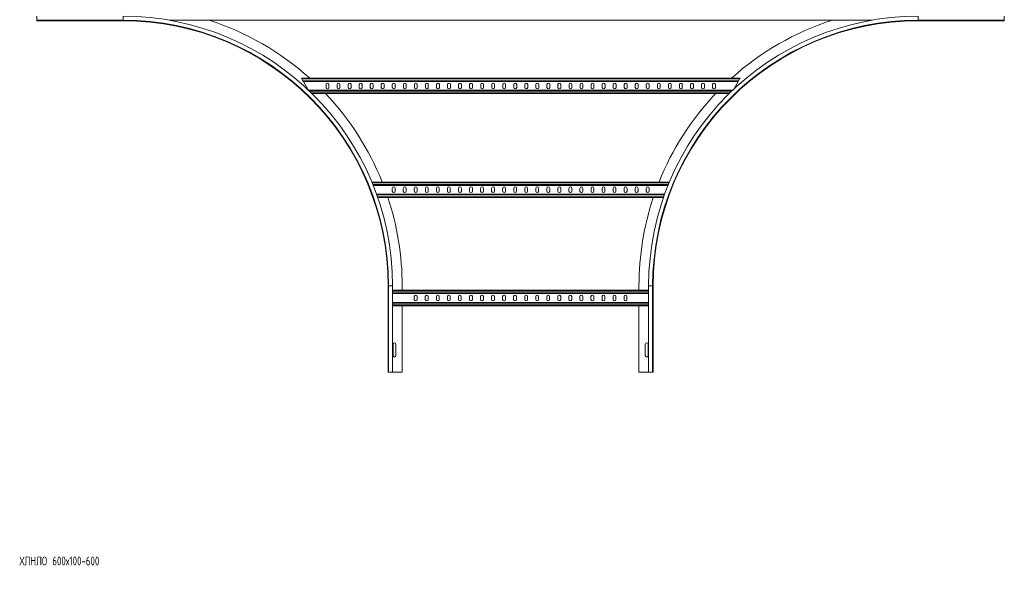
# Model space of a CAD drawing. Header units: millimetres. Extents: x -39 to 18998, y -9084 to 295.
# Tile 21 of 29: x 16761 to 18990, y -6311 to -5038. Entities that reach past the tile are written whole.
import ezdxf

# ---------------------------------------------------------------- set-up
doc = ezdxf.new("R2010")
doc.units = ezdxf.units.MM
doc.styles.add('SLDTEXTSTYLE0', font='TXT', dxfattribs={"width": 0.7, "bigfont": 'bigfont'})

msp = doc.modelspace()

# ---------------------------------------------------------------- linework, layer by layer
at = {"color": 7, "linetype": 'Continuous', "lineweight": 15}
for p, q in [((16799.7, -5029.8), (16799.7, -5038.9)), ((18989.7, -5029.8), (18989.7, -5038.9)), ((16799.7, -5038.9), (16994.7, -5038.9)), ((16799.7, -5038.9), (16799.7, -5040)), ((16994.7, -5040), (16799.7, -5040)), ((17099.3, -5038.8), (18690.2, -5038.8)), ((18794.7, -5038.9), (18989.7, -5038.9)), ((18794.7, -5040), (18989.7, -5040)), ((18989.7, -5038.9), (18989.7, -5040)), ((17399.6, -5171.8), (17398.6, -5170)), ((17398.6, -5170), (18391.6, -5170)), ((18391.6, -5170), (18390.6, -5171.8)), ((17401.9, -5175.7), (17399.6, -5171.8)), ((17402.9, -5177.5), (17401.9, -5175.7)), ((17402.9, -5177.5), (18387.3, -5177.5)), ((17402.9, -5177.5), (17413.9, -5196.6)), ((17454.3, -5190.8), (17454.3, -5184.3)), ((17460.8, -5184.3), (17460.8, -5190.8)), ((17479.3, -5190.8), (17479.3, -5184.3)), ((17485.8, -5184.3), (17485.8, -5190.8)), ((17504.3, -5190.8), (17504.3, -5184.3)), ((17510.8, -5184.3), (17510.8, -5190.8)), ((17529.3, -5190.8), (17529.3, -5184.3)), ((17535.8, -5184.3), (17535.8, -5190.8)), ((17554.3, -5190.8), (17554.3, -5184.3)), ((17560.8, -5184.3), (17560.8, -5190.8)), ((17579.3, -5190.8), (17579.3, -5184.3)), ((17585.8, -5184.3), (17585.8, -5190.8)), ((17604.3, -5190.8), (17604.3, -5184.3)), ((17610.8, -5184.3), (17610.8, -5190.8)), ((17629.3, -5190.8), (17629.3, -5184.3)), ((17635.8, -5184.3), (17635.8, -5190.8)), ((17654.3, -5184.3), (17654.3, -5190.8)), ((17660.8, -5190.8), (17660.8, -5184.3)), ((17679.3, -5184.3), (17679.3, -5190.8)), ((17685.8, -5190.8), (17685.8, -5184.3)), ((17704.3, -5184.3), (17704.3, -5190.8)), ((17710.8, -5190.8), (17710.8, -5184.3)), ((17729.3, -5184.3), (17729.3, -5190.8)), ((17735.8, -5190.8), (17735.8, -5184.3)), ((17754.3, -5184.3), (17754.3, -5190.8)), ((17760.8, -5190.8), (17760.8, -5184.3)), ((17779.3, -5184.3), (17779.3, -5190.8)), ((17785.8, -5190.8), (17785.8, -5184.3)), ((17804.3, -5184.3), (17804.3, -5190.8)), ((17810.8, -5190.8), (17810.8, -5184.3)), ((17829.3, -5184.3), (17829.3, -5190.8)), ((17835.8, -5190.8), (17835.8, -5184.3)), ((17854.3, -5184.3), (17854.3, -5190.8)), ((17860.8, -5190.8), (17860.8, -5184.3)), ((17879.3, -5184.3), (17879.3, -5190.8)), ((17885.8, -5190.8), (17885.8, -5184.3)), ((17904.3, -5184.3), (17904.3, -5190.8)), ((17910.8, -5190.8), (17910.8, -5184.3)), ((17929.3, -5184.3), (17929.3, -5190.8)), ((17935.8, -5190.8), (17935.8, -5184.3)), ((17954.3, -5184.3), (17954.3, -5190.8)), ((17960.8, -5190.8), (17960.8, -5184.3)), ((17979.3, -5184.3), (17979.3, -5190.8)), ((17985.8, -5190.8), (17985.8, -5184.3)), ((18004.3, -5184.3), (18004.3, -5190.8)), ((18010.8, -5190.8), (18010.8, -5184.3)), ((18029.3, -5184.3), (18029.3, -5190.8)), ((18035.8, -5190.8), (18035.8, -5184.3)), ((18054.3, -5184.3), (18054.3, -5190.8)), ((18060.8, -5190.8), (18060.8, -5184.3)), ((18079.3, -5184.3), (18079.3, -5190.8)), ((18085.8, -5190.8), (18085.8, -5184.3)), ((18104.3, -5184.3), (18104.3, -5190.8)), ((18110.8, -5190.8), (18110.8, -5184.3)), ((18129.3, -5184.3), (18129.3, -5190.8)), ((18135.8, -5190.8), (18135.8, -5184.3)), ((18154.3, -5190.8), (18154.3, -5184.3)), ((18160.8, -5184.3), (18160.8, -5190.8)), ((18179.3, -5190.8), (18179.3, -5184.3)), ((18185.8, -5184.3), (18185.8, -5190.8)), ((18204.3, -5190.8), (18204.3, -5184.3)), ((18210.8, -5184.3), (18210.8, -5190.8)), ((18229.3, -5190.8), (18229.3, -5184.3)), ((18235.8, -5184.3), (18235.8, -5190.8)), ((18254.3, -5190.8), (18254.3, -5184.3)), ((18260.8, -5184.3), (18260.8, -5190.8)), ((18279.3, -5190.8), (18279.3, -5184.3)), ((18285.8, -5184.3), (18285.8, -5190.8)), ((18304.3, -5190.8), (18304.3, -5184.3)), ((18310.8, -5184.3), (18310.8, -5190.8)), ((18329.3, -5190.8), (18329.3, -5184.3)), ((18335.8, -5184.3), (18335.8, -5190.8)), ((18377.1, -5195.1), (18387.3, -5177.5)), ((18388.3, -5175.7), (18387.3, -5177.5)), ((18390.6, -5171.8), (18388.3, -5175.7)), ((17414.9, -5197.5), (18374.5, -5197.5)), ((17422.7, -5205), (18366.8, -5205)), ((17557.9, -5405), (18231.6, -5405)), ((17561, -5412.5), (18228.5, -5412.5)), ((17568.6, -5432.5), (18220.9, -5432.5)), ((17604.1, -5425.8), (17604.1, -5419.3)), ((17610.6, -5419.3), (17610.6, -5425.8)), ((17629.1, -5425.8), (17629.1, -5419.3)), ((17635.6, -5419.3), (17635.6, -5425.8)), ((17654.1, -5419.3), (17654.1, -5425.8)), ((17660.6, -5425.8), (17660.6, -5419.3)), ((17679.1, -5419.3), (17679.1, -5425.8)), ((17685.6, -5425.8), (17685.6, -5419.3)), ((17704.1, -5419.3), (17704.1, -5425.8)), ((17710.6, -5425.8), (17710.6, -5419.3)), ((17729.1, -5419.3), (17729.1, -5425.8)), ((17735.6, -5425.8), (17735.6, -5419.3)), ((17754.1, -5419.3), (17754.1, -5425.8)), ((17760.6, -5425.8), (17760.6, -5419.3)), ((17779.1, -5419.3), (17779.1, -5425.8)), ((17785.6, -5425.8), (17785.6, -5419.3)), ((17804.1, -5419.3), (17804.1, -5425.8)), ((17810.6, -5425.8), (17810.6, -5419.3)), ((17829.1, -5419.3), (17829.1, -5425.8)), ((17835.6, -5425.8), (17835.6, -5419.3)), ((17854.1, -5419.3), (17854.1, -5425.8)), ((17860.6, -5425.8), (17860.6, -5419.3)), ((17879.1, -5419.3), (17879.1, -5425.8)), ((17885.6, -5425.8), (17885.6, -5419.3)), ((17904.1, -5419.3), (17904.1, -5425.8)), ((17910.6, -5425.8), (17910.6, -5419.3)), ((17929.1, -5419.3), (17929.1, -5425.8)), ((17935.6, -5425.8), (17935.6, -5419.3)), ((17954.1, -5419.3), (17954.1, -5425.8)), ((17960.6, -5425.8), (17960.6, -5419.3)), ((17979.1, -5419.3), (17979.1, -5425.8)), ((17985.6, -5425.8), (17985.6, -5419.3)), ((18004.1, -5419.3), (18004.1, -5425.8)), ((18010.6, -5425.8), (18010.6, -5419.3)), ((18029.1, -5419.3), (18029.1, -5425.8)), ((18035.6, -5425.8), (18035.6, -5419.3)), ((18054.1, -5419.3), (18054.1, -5425.8)), ((18060.6, -5425.8), (18060.6, -5419.3)), ((18079.1, -5419.3), (18079.1, -5425.8)), ((18085.6, -5425.8), (18085.6, -5419.3)), ((18104.1, -5419.3), (18104.1, -5425.8)), ((18110.6, -5425.8), (18110.6, -5419.3)), ((18129.1, -5419.3), (18129.1, -5425.8)), ((18135.6, -5425.8), (18135.6, -5419.3)), ((18154.1, -5425.8), (18154.1, -5419.3)), ((18160.6, -5419.3), (18160.6, -5425.8)), ((18179.1, -5425.8), (18179.1, -5419.3)), ((18185.6, -5419.3), (18185.6, -5425.8)), ((17571.3, -5440), (18218.2, -5440)), ((17594.7, -5640), (17594.7, -5835)), ((17595.9, -5640), (17595.9, -5835)), ((17605, -5835), (17605, -5640)), ((18184.5, -5650), (17605, -5650)), ((18184.5, -5657.5), (17605, -5657.5)), ((17626.7, -5640), (17626.7, -5650)), ((18162.7, -5640), (18162.7, -5650)), ((18184.5, -5640), (18184.5, -5835)), ((18193.6, -5835), (18193.6, -5640)), ((18194.7, -5640), (18194.7, -5835)), ((18184.5, -5677.5), (17605, -5677.5)), ((17654, -5664.3), (17654, -5670.8)), ((17660.5, -5670.8), (17660.5, -5664.3)), ((17679, -5664.3), (17679, -5670.8)), ((17685.5, -5670.8), (17685.5, -5664.3)), ((17704, -5664.3), (17704, -5670.8)), ((17710.5, -5670.8), (17710.5, -5664.3)), ((17729, -5664.3), (17729, -5670.8)), ((17735.5, -5670.8), (17735.5, -5664.3)), ((17754, -5664.3), (17754, -5670.8)), ((17760.5, -5670.8), (17760.5, -5664.3)), ((17779, -5664.3), (17779, -5670.8)), ((17785.5, -5670.8), (17785.5, -5664.3)), ((17804, -5664.3), (17804, -5670.8)), ((17810.5, -5670.8), (17810.5, -5664.3)), ((17829, -5664.3), (17829, -5670.8)), ((17835.5, -5670.8), (17835.5, -5664.3)), ((17854, -5664.3), (17854, -5670.8)), ((17860.5, -5670.8), (17860.5, -5664.3)), ((17879, -5664.3), (17879, -5670.8)), ((17885.5, -5670.8), (17885.5, -5664.3)), ((17904, -5664.3), (17904, -5670.8)), ((17910.5, -5670.8), (17910.5, -5664.3)), ((17929, -5664.3), (17929, -5670.8)), ((17935.5, -5670.8), (17935.5, -5664.3)), ((17954, -5664.3), (17954, -5670.8)), ((17960.5, -5670.8), (17960.5, -5664.3)), ((17979, -5664.3), (17979, -5670.8)), ((17985.5, -5670.8), (17985.5, -5664.3)), ((18004, -5664.3), (18004, -5670.8)), ((18010.5, -5670.8), (18010.5, -5664.3)), ((18029, -5664.3), (18029, -5670.8)), ((18035.5, -5670.8), (18035.5, -5664.3)), ((18054, -5664.3), (18054, -5670.8)), ((18060.5, -5670.8), (18060.5, -5664.3)), ((18079, -5664.3), (18079, -5670.8)), ((18085.5, -5670.8), (18085.5, -5664.3)), ((18104, -5664.3), (18104, -5670.8)), ((18110.5, -5670.8), (18110.5, -5664.3)), ((18129, -5664.3), (18129, -5670.8)), ((18135.5, -5670.8), (18135.5, -5664.3)), ((18184.5, -5685), (17605, -5685)), ((17626.7, -5685), (17626.7, -5835)), ((18162.7, -5685), (18162.7, -5835)), ((17606, -5772.3), (17606, -5797.8)), ((17612.5, -5797.8), (17612.5, -5772.3)), ((18177, -5772.3), (18177, -5797.8)), ((18183.5, -5797.8), (18183.5, -5772.3)), ((17595.9, -5835), (17594.7, -5835)), ((17605, -5835), (17595.9, -5835)), ((17626.7, -5835), (17605, -5835)), ((18162.7, -5835), (18184.5, -5835)), ((18184.5, -5835), (18193.6, -5835)), ((18193.6, -5835), (18194.7, -5835))]:
    msp.add_line(p, q, dxfattribs=at)
at = {"color": 8, "linetype": 'Continuous', "lineweight": 0}
for p, q in [((16994.7, -5029.8), (16994.7, -5038.9)), ((18794.7, -5029.8), (18794.7, -5038.9)), ((16994.7, -5038.9), (16994.7, -5040)), ((18794.7, -5038.9), (18794.7, -5040)), ((17399.6, -5171.8), (18390.6, -5171.8)), ((17401.9, -5175.7), (18388.3, -5175.7)), ((17416.8, -5199.3), (18372.6, -5199.3)), ((17420.9, -5203.2), (18368.6, -5203.2)), ((17558.6, -5406.8), (18230.8, -5406.8)), ((17560.2, -5410.7), (18229.2, -5410.7)), ((17569.2, -5434.3), (18220.2, -5434.3)), ((17570.6, -5438.2), (18218.8, -5438.2)), ((17595.9, -5640), (17594.7, -5640)), ((17605, -5640), (17595.9, -5640)), ((18184.5, -5651.8), (17605, -5651.8)), ((18184.5, -5655.7), (17605, -5655.7)), ((18184.5, -5640), (18193.6, -5640)), ((18193.6, -5640), (18194.7, -5640)), ((18184.5, -5679.3), (17605, -5679.3)), ((18184.5, -5683.2), (17605, -5683.2))]:
    msp.add_line(p, q, dxfattribs=at)
at = {"color": 7, "linetype": 'Continuous', "lineweight": 15}
for centre, radius, start, end in [((16994.7, -5640), 610.2, 0, 90), ((18794.7, -5640), 610.2, 90, 180), ((16994.7, -5640), 601.1, 0, 90), ((16994.7, -5640), 600, 0, 90), ((16994.7, -5640), 632, 48.0451, 72.0388), ((18794.7, -5640), 601.1, 90, 180), ((18794.7, -5640), 600, 90, 180), ((18794.7, -5640), 632, 107.9612, 131.9549), ((17457.6, -5184.3), 3.25, 0, 180), ((17457.6, -5190.8), 3.25, 180, 0), ((17482.6, -5184.3), 3.25, 0, 180), ((17482.6, -5190.8), 3.25, 180, 0), ((17507.6, -5184.3), 3.25, 0, 180), ((17507.6, -5190.8), 3.25, 180, 0), ((17532.6, -5184.3), 3.25, 0, 180), ((17532.6, -5190.8), 3.25, 180, 0), ((17557.6, -5184.3), 3.25, 0, 180), ((17557.6, -5190.8), 3.25, 180, 0), ((17582.6, -5184.3), 3.25, 0, 180), ((17582.6, -5190.8), 3.25, 180, 0), ((17607.6, -5184.3), 3.25, 0, 180), ((17607.6, -5190.8), 3.25, 180, 0), ((17632.6, -5184.3), 3.25, 0, 180), ((17632.6, -5190.8), 3.25, 180, 0), ((17657.6, -5184.3), 3.25, 0, 180), ((17657.6, -5190.8), 3.25, 180, 0), ((17682.6, -5184.3), 3.25, 0, 180), ((17682.6, -5190.8), 3.25, 180, 0), ((17707.6, -5184.3), 3.25, 0, 180), ((17707.6, -5190.8), 3.25, 180, 0), ((17732.6, -5184.3), 3.25, 0, 180), ((17732.6, -5190.8), 3.25, 180, 0), ((17757.6, -5184.3), 3.25, 0, 180), ((17757.6, -5190.8), 3.25, 180, 0), ((17782.6, -5184.3), 3.25, 0, 180), ((17782.6, -5190.8), 3.25, 180, 0), ((17807.6, -5184.3), 3.25, 0, 180), ((17807.6, -5190.8), 3.25, 180, 0), ((17832.6, -5184.3), 3.25, 0, 180), ((17832.6, -5190.8), 3.25, 180, 0), ((17857.6, -5184.3), 3.25, 0, 180), ((17857.6, -5190.8), 3.25, 180, 0), ((17882.6, -5184.3), 3.25, 0, 180), ((17882.6, -5190.8), 3.25, 180, 0), ((17907.6, -5184.3), 3.25, 0, 180), ((17907.6, -5190.8), 3.25, 180, 0), ((17932.6, -5184.3), 3.25, 0, 180), ((17932.6, -5190.8), 3.25, 180, 0), ((17957.6, -5184.3), 3.25, 0, 180), ((17957.6, -5190.8), 3.25, 180, 0), ((17982.6, -5184.3), 3.25, 0, 180), ((17982.6, -5190.8), 3.25, 180, 0), ((18007.6, -5184.3), 3.25, 0, 180), ((18007.6, -5190.8), 3.25, 180, 0), ((18032.6, -5184.3), 3.25, 0, 180), ((18032.6, -5190.8), 3.25, 180, 0), ((18057.6, -5184.3), 3.25, 0, 180), ((18057.6, -5190.8), 3.25, 180, 0), ((18082.6, -5184.3), 3.25, 0, 180), ((18082.6, -5190.8), 3.25, 180, 0), ((18107.6, -5184.3), 3.25, 0, 180), ((18107.6, -5190.8), 3.25, 180, 0), ((18132.6, -5184.3), 3.25, 0, 180), ((18132.6, -5190.8), 3.25, 180, 0), ((18157.6, -5184.3), 3.25, 0, 180), ((18157.6, -5190.8), 3.25, 180, 0), ((18182.6, -5184.3), 3.25, 0, 180), ((18182.6, -5190.8), 3.25, 180, 0), ((18207.6, -5184.3), 3.25, 0, 180), ((18207.6, -5190.8), 3.25, 180, 0), ((18232.6, -5184.3), 3.25, 0, 180), ((18232.6, -5190.8), 3.25, 180, 0), ((18257.6, -5184.3), 3.25, 0, 180), ((18257.6, -5190.8), 3.25, 180, 0), ((18282.6, -5184.3), 3.25, 0, 180), ((18282.6, -5190.8), 3.25, 180, 0), ((18307.6, -5184.3), 3.25, 0, 180), ((18307.6, -5190.8), 3.25, 180, 0), ((18332.6, -5184.3), 3.25, 0, 180), ((18332.6, -5190.8), 3.25, 180, 0), ((16994.7, -5640), 632, 21.8289, 43.495), ((18794.7, -5640), 632, 136.505, 158.1711), ((17607.4, -5419.3), 3.25, 0, 180), ((17632.4, -5419.3), 3.25, 0, 180), ((17657.4, -5419.3), 3.25, 0, 180), ((17682.4, -5419.3), 3.25, 0, 180), ((17707.4, -5419.3), 3.25, 0, 180), ((17732.4, -5419.3), 3.25, 0, 180), ((17757.4, -5419.3), 3.25, 0, 180), ((17782.4, -5419.3), 3.25, 0, 180), ((17807.4, -5419.3), 3.25, 0, 180), ((17832.4, -5419.3), 3.25, 0, 180), ((17857.4, -5419.3), 3.25, 0, 180), ((17882.4, -5419.3), 3.25, 0, 180), ((17907.4, -5419.3), 3.25, 0, 180), ((17932.4, -5419.3), 3.25, 0, 180), ((17957.4, -5419.3), 3.25, 0, 180), ((17982.4, -5419.3), 3.25, 0, 180), ((18007.4, -5419.3), 3.25, 0, 180), ((18032.4, -5419.3), 3.25, 0, 180), ((18057.4, -5419.3), 3.25, 0, 180), ((18082.4, -5419.3), 3.25, 0, 180), ((18107.4, -5419.3), 3.25, 0, 180), ((18132.4, -5419.3), 3.25, 0, 180), ((18157.4, -5419.3), 3.25, 0, 180), ((18182.4, -5419.3), 3.25, 0, 180), ((17607.4, -5425.8), 3.25, 180, 0), ((17632.4, -5425.8), 3.25, 180, 0), ((17657.4, -5425.8), 3.25, 180, 0), ((17682.4, -5425.8), 3.25, 180, 0), ((17707.4, -5425.8), 3.25, 180, 0), ((17732.4, -5425.8), 3.25, 180, 0), ((17757.4, -5425.8), 3.25, 180, 0), ((17782.4, -5425.8), 3.25, 180, 0), ((17807.4, -5425.8), 3.25, 180, 0), ((17832.4, -5425.8), 3.25, 180, 0), ((17857.4, -5425.8), 3.25, 180, 0), ((17882.4, -5425.8), 3.25, 180, 0), ((17907.4, -5425.8), 3.25, 180, 0), ((17932.4, -5425.8), 3.25, 180, 0), ((17957.4, -5425.8), 3.25, 180, 0), ((17982.4, -5425.8), 3.25, 180, 0), ((18007.4, -5425.8), 3.25, 180, 0), ((18032.4, -5425.8), 3.25, 180, 0), ((18057.4, -5425.8), 3.25, 180, 0), ((18082.4, -5425.8), 3.25, 180, 0), ((18107.4, -5425.8), 3.25, 180, 0), ((18132.4, -5425.8), 3.25, 180, 0), ((18157.4, -5425.8), 3.25, 180, 0), ((18182.4, -5425.8), 3.25, 180, 0), ((16994.7, -5640), 632, 0, 18.4487), ((18794.7, -5640), 632, 161.5513, 180), ((17657.2, -5664.3), 3.25, 0, 180), ((17682.2, -5664.3), 3.25, 0, 180), ((17707.2, -5664.3), 3.25, 360, 180), ((17732.2, -5664.3), 3.25, 0, 180), ((17757.2, -5664.3), 3.25, 0, 180), ((17782.2, -5664.3), 3.25, 0, 180), ((17807.2, -5664.3), 3.25, 0, 180), ((17832.2, -5664.3), 3.25, 0, 180), ((17857.2, -5664.3), 3.25, 0, 180), ((17882.2, -5664.3), 3.25, 0, 180), ((17907.2, -5664.3), 3.25, 0, 180), ((17932.2, -5664.3), 3.25, 0, 180), ((17957.2, -5664.3), 3.25, 0, 180), ((17982.2, -5664.3), 3.25, 0, 180), ((18007.2, -5664.3), 3.25, 0, 180), ((18032.2, -5664.3), 3.25, 0, 180), ((18057.2, -5664.3), 3.25, 0, 180), ((18082.2, -5664.3), 3.25, 0, 180), ((18107.2, -5664.3), 3.25, 0, 180), ((18132.2, -5664.3), 3.25, 0, 180), ((17657.2, -5670.8), 3.25, 180, 0), ((17682.2, -5670.8), 3.25, 180, 0), ((17707.2, -5670.8), 3.25, 180, 0), ((17732.2, -5670.8), 3.25, 180, 0), ((17757.2, -5670.8), 3.25, 180, 0), ((17782.2, -5670.8), 3.25, 180, 0), ((17807.2, -5670.8), 3.25, 180, 0), ((17832.2, -5670.8), 3.25, 180, 0), ((17857.2, -5670.8), 3.25, 180, 0), ((17882.2, -5670.8), 3.25, 180, 0), ((17907.2, -5670.8), 3.25, 180, 0), ((17932.2, -5670.8), 3.25, 180, 360), ((17957.2, -5670.8), 3.25, 180, 0), ((17982.2, -5670.8), 3.25, 180, 0), ((18007.2, -5670.8), 3.25, 180, 0), ((18032.2, -5670.8), 3.25, 180, 0), ((18057.2, -5670.8), 3.25, 180, 0), ((18082.2, -5670.8), 3.25, 180, 0), ((18107.2, -5670.8), 3.25, 180, 0), ((18132.2, -5670.8), 3.25, 180, 0), ((17609.2, -5772.3), 3.25, 0, 180), ((18180.2, -5772.3), 3.25, 0, 180), ((17609.2, -5797.8), 3.25, 180, 0), ((18180.2, -5797.8), 3.25, 180, 0)]:
    msp.add_arc(centre, radius, start, end, dxfattribs=at)

# ---------------------------------------------------------------- texts
at = {"color": 7, "linetype": 'Continuous', "lineweight": 0, "insert": (16760.3, -6252.5), "char_height": 20, "attachment_point": 1, "style": 'SLDTEXTSTYLE0'}
msp.add_mtext('\\M+18456\\M+1844C\\M+1844E\\M+1844C\\M+1844F 600\\M+18487100-600', dxfattribs=at)

doc.saveas('drawing.dxf')
